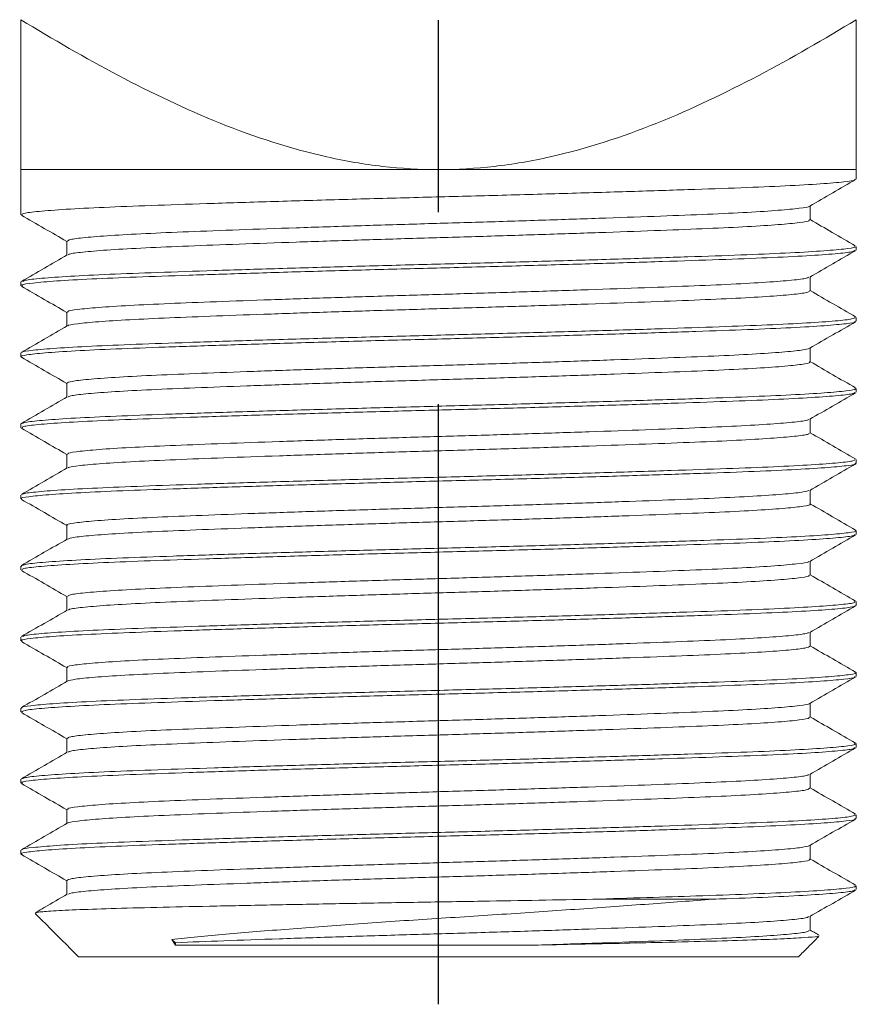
# Model space of a CAD drawing. Extents: x 897.4 to 908.4, y -8.5 to -0.5.
# Tile 1 of 10: x 899.413 to 899.849, y -4.941 to -4.428. Entities that reach past the tile are written whole.
import ezdxf

# ---------------------------------------------------------------- set-up
doc = ezdxf.new("R2010")
doc.units = 0
doc.header["$LTSCALE"] = 0.25
doc.header["$MEASUREMENT"] = 0
doc.linetypes.add('CENTER', pattern=[2, 1.25, -0.25, 0.25, -0.25])
doc.layers.get('0').update_dxf_attribs({"linetype": 'CONTINUOUS'})
doc.layers.add('CENTER', color=40, linetype='CENTER')

msp = doc.modelspace()

# ---------------------------------------------------------------- linework, layer by layer
at = {"color": 7, "linetype": 'Continuous', "lineweight": 15}
for p, q in [((899.6313, -4.50652), (899.4138, -4.50652)), ((899.8488, -4.50652), (899.6313, -4.50652)), ((899.71172, -4.88652), (899.77394, -4.88652)), ((899.49231, -4.90747), (899.49438, -4.91039)), ((899.49231, -4.90747), (899.49438, -4.90916)), ((899.49438, -4.90916), (899.49438, -4.91039)), ((899.6313, -4.91652), (899.4438, -4.91652)), ((899.8188, -4.91652), (899.6313, -4.91652))]:
    msp.add_line(p, q, dxfattribs=at)
for points, knots in [([(899.4138, -4.42846), (899.4304, -4.43863), (899.44727, -4.4484), (899.48189, -4.46665), (899.49952, -4.47507), (899.53558, -4.48955), (899.55404, -4.49563), (899.58272, -4.50205), (899.59248, -4.50373), (899.61189, -4.50596), (899.62159, -4.50652), (899.6313, -4.50652)], [0, 0, 0, 0, 0.25, 0.25, 0.5, 0.5, 0.75, 0.75, 0.875, 0.875, 1, 1, 1, 1]), ([(899.4138, -4.50652), (899.4138, -4.50652), (899.4138, -4.50596), (899.4138, -4.50372), (899.4138, -4.50204), (899.4138, -4.49562), (899.4138, -4.48954), (899.4138, -4.47505), (899.4138, -4.46662), (899.4138, -4.44837), (899.4138, -4.43861), (899.4138, -4.42846)], [0, 0, 0, 0, 0.125, 0.125, 0.25, 0.25, 0.5, 0.5, 0.75, 0.75, 1, 1, 1, 1]), ([(899.6313, -4.50652), (899.64101, -4.50652), (899.65072, -4.50596), (899.67014, -4.50372), (899.67991, -4.50204), (899.70858, -4.49562), (899.72704, -4.48954), (899.76312, -4.47505), (899.78077, -4.46662), (899.81539, -4.44837), (899.83223, -4.43861), (899.8488, -4.42846)], [0, 0, 0, 0, 0.125, 0.125, 0.25, 0.25, 0.5, 0.5, 0.75, 0.75, 1, 1, 1, 1]), ([(899.8488, -4.50652), (899.8488, -4.50652), (899.8488, -4.50596), (899.8488, -4.50372), (899.8488, -4.50204), (899.8488, -4.49562), (899.8488, -4.48954), (899.8488, -4.47505), (899.8488, -4.46662), (899.8488, -4.44837), (899.8488, -4.43861), (899.8488, -4.42846)], [0, 0, 0, 0, 0.125, 0.125, 0.25, 0.25, 0.5, 0.5, 0.75, 0.75, 1, 1, 1, 1]), ([(899.41417, -4.53), (899.41447, -4.52973), (899.4151, -4.52913), (899.42381, -4.52814), (899.43856, -4.52709), (899.4591, -4.52606), (899.48447, -4.52511), (899.51418, -4.52411), (899.54764, -4.52306), (899.58361, -4.52202), (899.62065, -4.52102), (899.6579, -4.52007), (899.6946, -4.51904), (899.72969, -4.51799), (899.76163, -4.51696), (899.78956, -4.516), (899.8129, -4.51501), (899.83119, -4.51396), (899.84314, -4.51292), (899.84882, -4.5121), (899.84822, -4.51164), (899.84804, -4.5115)], [0, 0, 0, 0, 0.046271, 0.101278, 0.156642, 0.211532, 0.265306, 0.319748, 0.375009, 0.43027, 0.484711, 0.538486, 0.593376, 0.648739, 0.703747, 0.757637, 0.811898, 0.867091, 0.922404, 0.97701, 1, 1, 1, 1]), ([(899.82468, -4.52557), (899.82867, -4.52326), (899.83663, -4.51866), (899.8446, -4.51406), (899.84858, -4.51175)], [0, 0, 0, 0, 0.499974, 1, 1, 1, 1]), ([(899.438, -4.54378), (899.43826, -4.54351), (899.43882, -4.54291), (899.44658, -4.54192), (899.45971, -4.54087), (899.47799, -4.53984), (899.50058, -4.53889), (899.52703, -4.53789), (899.55682, -4.53685), (899.58884, -4.5358), (899.62182, -4.5348), (899.65498, -4.53385), (899.68766, -4.53282), (899.71889, -4.53177), (899.74733, -4.53074), (899.77219, -4.52978), (899.79296, -4.52879), (899.80929, -4.52774), (899.81976, -4.5267), (899.82466, -4.52597), (899.8244, -4.52561), (899.82437, -4.52557)], [0, 0, 0, 0, 0.047104, 0.103001, 0.159259, 0.215036, 0.269679, 0.325, 0.381155, 0.437309, 0.49263, 0.547273, 0.603051, 0.659309, 0.715205, 0.769967, 0.825104, 0.88119, 0.937396, 0.992885, 1, 1, 1, 1]), ([(899.82493, -4.53272), (899.82493, -4.53148), (899.82493, -4.52905), (899.82493, -4.52662), (899.82493, -4.52542)], [0, 0, 0, 0, 0.509738, 1, 1, 1, 1]), ([(899.41401, -4.53025), (899.41799, -4.53255), (899.42588, -4.53711), (899.43376, -4.54167), (899.43766, -4.54392)], [0, 0, 0, 0, 0.5051566, 1, 1, 1, 1]), ([(899.43862, -4.55092), (899.43883, -4.55074), (899.43943, -4.55024), (899.44665, -4.54936), (899.45969, -4.54831), (899.478, -4.54728), (899.50058, -4.54633), (899.52703, -4.54533), (899.55682, -4.54428), (899.58884, -4.54324), (899.62182, -4.54224), (899.65498, -4.54129), (899.68766, -4.54026), (899.71889, -4.53921), (899.74733, -4.53818), (899.77219, -4.53721), (899.79297, -4.53623), (899.80925, -4.53518), (899.81989, -4.53414), (899.82495, -4.53332), (899.82441, -4.53286), (899.82425, -4.53272)], [0, 0, 0, 0, 0.029867, 0.08582, 0.142136, 0.19797, 0.252668, 0.308046, 0.364257, 0.420469, 0.475846, 0.530545, 0.586379, 0.642695, 0.698648, 0.753465, 0.808659, 0.864802, 0.921065, 0.976611, 1, 1, 1, 1]), ([(899.84841, -4.54617), (899.84442, -4.54386), (899.83659, -4.53934), (899.82877, -4.53481), (899.82493, -4.5326)], [0, 0, 0, 0, 0.509463, 1, 1, 1, 1]), ([(899.4148, -4.56473), (899.41505, -4.56454), (899.41572, -4.56403), (899.42388, -4.56314), (899.43854, -4.56209), (899.4591, -4.56106), (899.48447, -4.56011), (899.51418, -4.55911), (899.54764, -4.55807), (899.58361, -4.55702), (899.62065, -4.55602), (899.6579, -4.55507), (899.6946, -4.55404), (899.72969, -4.55299), (899.76163, -4.55196), (899.78956, -4.551), (899.8129, -4.55001), (899.83119, -4.54896), (899.84314, -4.54792), (899.84882, -4.5471), (899.84822, -4.54664), (899.84804, -4.5465)], [0, 0, 0, 0, 0.031538, 0.087396, 0.143614, 0.199352, 0.253957, 0.30924, 0.365354, 0.421469, 0.476752, 0.531357, 0.587095, 0.643313, 0.69917, 0.753894, 0.808992, 0.865038, 0.921205, 0.976655, 1, 1, 1, 1]), ([(899.43766, -4.54378), (899.43766, -4.54502), (899.43766, -4.54746), (899.43766, -4.54989), (899.43766, -4.55108)], [0, 0, 0, 0, 0.509799, 1, 1, 1, 1]), ([(899.43794, -4.55092), (899.43396, -4.55322), (899.42599, -4.55783), (899.41803, -4.56243), (899.41404, -4.56473)], [0, 0, 0, 0, 0.499975, 1, 1, 1, 1]), ([(899.41455, -4.567), (899.41438, -4.56687), (899.41378, -4.56641), (899.41945, -4.56559), (899.43141, -4.56454), (899.44969, -4.5635), (899.47304, -4.56251), (899.50096, -4.56155), (899.53291, -4.56051), (899.56799, -4.55947), (899.60469, -4.55844), (899.64195, -4.55749), (899.67898, -4.55648), (899.71495, -4.55544), (899.74841, -4.5544), (899.77812, -4.55339), (899.8035, -4.55244), (899.82403, -4.55141), (899.83879, -4.55037), (899.84749, -4.54938), (899.84813, -4.54878), (899.84842, -4.5485)], [0, 0, 0, 0, 0.02299, 0.077596, 0.132909, 0.188102, 0.242363, 0.296253, 0.351261, 0.406624, 0.461514, 0.515289, 0.56973, 0.624991, 0.680252, 0.734694, 0.788468, 0.843358, 0.898722, 0.953729, 1, 1, 1, 1]), ([(899.82468, -4.56257), (899.82867, -4.56026), (899.83663, -4.55566), (899.8446, -4.55106), (899.84858, -4.54875)], [0, 0, 0, 0, 0.499973, 1, 1, 1, 1]), ([(899.43834, -4.58079), (899.43818, -4.58065), (899.43764, -4.58019), (899.4427, -4.57937), (899.45334, -4.57832), (899.46962, -4.57728), (899.4904, -4.57629), (899.51527, -4.57533), (899.5437, -4.57429), (899.57494, -4.57325), (899.60761, -4.57222), (899.64078, -4.57127), (899.67375, -4.57026), (899.70577, -4.56922), (899.73556, -4.56818), (899.76201, -4.56717), (899.7846, -4.56622), (899.8029, -4.56519), (899.81594, -4.56415), (899.82319, -4.56326), (899.82379, -4.56275), (899.824, -4.56257)], [0, 0, 0, 0, 0.0236007, 0.0790833, 0.1352829, 0.1913618, 0.2464928, 0.3012476, 0.3571377, 0.4133893, 0.4691599, 0.5237965, 0.5791112, 0.635259, 0.6914068, 0.7467214, 0.801358, 0.8571287, 0.9133801, 0.9692703, 1, 1, 1, 1]), ([(899.82493, -4.56973), (899.82493, -4.56849), (899.82493, -4.56605), (899.82493, -4.56362), (899.82493, -4.56242)], [0, 0, 0, 0, 0.509522, 1, 1, 1, 1]), ([(899.41402, -4.56726), (899.418, -4.56956), (899.42588, -4.57411), (899.43377, -4.57867), (899.43766, -4.58092)], [0, 0, 0, 0, 0.5052998, 1, 1, 1, 1]), ([(899.43822, -4.58794), (899.43819, -4.5879), (899.43793, -4.58753), (899.44284, -4.58681), (899.45331, -4.58576), (899.46963, -4.58472), (899.4904, -4.58373), (899.51527, -4.58277), (899.5437, -4.58173), (899.57494, -4.58069), (899.60761, -4.57966), (899.64078, -4.57871), (899.67375, -4.5777), (899.70577, -4.57666), (899.73556, -4.57562), (899.76201, -4.57461), (899.7846, -4.57366), (899.80288, -4.57263), (899.81602, -4.57159), (899.82376, -4.5706), (899.82433, -4.57), (899.82459, -4.56973)], [0, 0, 0, 0, 0.007092, 0.062596, 0.118817, 0.174917, 0.230069, 0.284845, 0.340756, 0.397029, 0.452821, 0.507478, 0.562814, 0.618983, 0.675152, 0.730488, 0.785145, 0.840937, 0.89721, 0.953122, 1, 1, 1, 1]), ([(899.84856, -4.58324), (899.84458, -4.58094), (899.8367, -4.57638), (899.82882, -4.57183), (899.82493, -4.56958)], [0, 0, 0, 0, 0.505667, 1, 1, 1, 1]), ([(899.41444, -4.60175), (899.41439, -4.6017), (899.41407, -4.60132), (899.41959, -4.60059), (899.43137, -4.59954), (899.4497, -4.5985), (899.47303, -4.59751), (899.50097, -4.59655), (899.53291, -4.59551), (899.56799, -4.59447), (899.60469, -4.59344), (899.64195, -4.59249), (899.67898, -4.59148), (899.71495, -4.59044), (899.74841, -4.5894), (899.77812, -4.58839), (899.8035, -4.58744), (899.82403, -4.58641), (899.83879, -4.58537), (899.84749, -4.58438), (899.84813, -4.58378), (899.84842, -4.5835)], [0, 0, 0, 0, 0.008869, 0.064265, 0.120377, 0.176368, 0.231413, 0.286082, 0.341885, 0.398048, 0.453732, 0.508283, 0.563512, 0.619571, 0.675631, 0.73086, 0.785411, 0.841094, 0.897258, 0.95306, 1, 1, 1, 1]), ([(899.43766, -4.58079), (899.43766, -4.58203), (899.43766, -4.58446), (899.43766, -4.58689), (899.43766, -4.58808)], [0, 0, 0, 0, 0.510025, 1, 1, 1, 1]), ([(899.41462, -4.60426), (899.4143, -4.60417), (899.41274, -4.60376), (899.41623, -4.60303), (899.42537, -4.60199), (899.44122, -4.60094), (899.46243, -4.59992), (899.48847, -4.59897), (899.51875, -4.59796), (899.55267, -4.59692), (899.58886, -4.59587), (899.62597, -4.59488), (899.6632, -4.59392), (899.69975, -4.59289), (899.73448, -4.59184), (899.76588, -4.59081), (899.79319, -4.58986), (899.81583, -4.58886), (899.83333, -4.58781), (899.84431, -4.58677), (899.84919, -4.58601), (899.84835, -4.58559), (899.84817, -4.5855)], [0, 0, 0, 0, 0.014068, 0.067373, 0.121707, 0.176276, 0.230263, 0.283225, 0.337064, 0.391599, 0.446017, 0.499515, 0.552649, 0.606884, 0.661469, 0.715588, 0.768607, 0.822283, 0.876768, 0.931253, 0.984929, 1, 1, 1, 1]), ([(899.43791, -4.58794), (899.43393, -4.59024), (899.42596, -4.59484), (899.418, -4.59945), (899.41401, -4.60175)], [0, 0, 0, 0, 0.499976, 1, 1, 1, 1]), ([(899.82468, -4.59957), (899.82866, -4.59727), (899.83663, -4.59266), (899.84459, -4.58806), (899.84857, -4.58576)], [0, 0, 0, 0, 0.499975, 1, 1, 1, 1]), ([(899.43766, -4.61778), (899.4382, -4.61746), (899.43929, -4.61681), (899.44811, -4.61577), (899.46204, -4.61472), (899.48097, -4.6137), (899.50414, -4.61275), (899.5311, -4.61174), (899.56129, -4.6107), (899.59351, -4.60965), (899.62656, -4.60867), (899.6597, -4.6077), (899.69224, -4.60667), (899.72315, -4.60562), (899.75111, -4.60459), (899.77541, -4.60364), (899.79562, -4.60264), (899.81102, -4.6016), (899.82142, -4.60055), (899.82358, -4.59989), (899.82464, -4.59957)], [0, 0, 0, 0, 0.054949, 0.110958, 0.16721, 0.222861, 0.277455, 0.332954, 0.389171, 0.445267, 0.500414, 0.555186, 0.611093, 0.667361, 0.723149, 0.777802, 0.833133, 0.889298, 0.945463, 1, 1, 1, 1]), ([(899.82493, -4.60673), (899.82493, -4.60549), (899.82493, -4.60305), (899.82493, -4.60062), (899.82493, -4.59942)], [0, 0, 0, 0, 0.509507, 1, 1, 1, 1]), ([(899.41401, -4.60425), (899.418, -4.60656), (899.42588, -4.61111), (899.43376, -4.61567), (899.43766, -4.61792)], [0, 0, 0, 0, 0.505183, 1, 1, 1, 1]), ([(899.43849, -4.62493), (899.43891, -4.62471), (899.43995, -4.62415), (899.44817, -4.62321), (899.46202, -4.62216), (899.48097, -4.62114), (899.50414, -4.62019), (899.5311, -4.61918), (899.56129, -4.61814), (899.59351, -4.61709), (899.62656, -4.6161), (899.6597, -4.61514), (899.69224, -4.61411), (899.72315, -4.61306), (899.75111, -4.61203), (899.77542, -4.61108), (899.79558, -4.61008), (899.81116, -4.60903), (899.82093, -4.60799), (899.82527, -4.60723), (899.82453, -4.60681), (899.82437, -4.60672)], [0, 0, 0, 0, 0.038726, 0.094741, 0.150997, 0.206654, 0.261253, 0.316757, 0.372979, 0.42908, 0.484232, 0.539009, 0.594921, 0.651194, 0.706987, 0.761645, 0.816981, 0.873151, 0.929321, 0.984657, 1, 1, 1, 1]), ([(899.84858, -4.62025), (899.84459, -4.61795), (899.83671, -4.61339), (899.82883, -4.60883), (899.82493, -4.60658)], [0, 0, 0, 0, 0.505317, 1, 1, 1, 1]), ([(899.43766, -4.61778), (899.43766, -4.61902), (899.43766, -4.62146), (899.43766, -4.62389), (899.43766, -4.62508)], [0, 0, 0, 0, 0.509732, 1, 1, 1, 1]), ([(899.4138, -4.639), (899.4144, -4.63868), (899.41563, -4.63803), (899.42553, -4.63699), (899.44118, -4.63594), (899.46244, -4.63492), (899.48847, -4.63397), (899.51875, -4.63296), (899.55267, -4.63192), (899.58886, -4.63087), (899.62597, -4.62988), (899.6632, -4.62892), (899.69975, -4.62789), (899.73448, -4.62684), (899.76588, -4.62581), (899.79319, -4.62486), (899.81583, -4.62386), (899.83333, -4.62281), (899.84431, -4.62177), (899.84919, -4.62101), (899.84835, -4.62059), (899.84817, -4.6205)], [0, 0, 0, 0, 0.054066, 0.109176, 0.164523, 0.21928, 0.272997, 0.327605, 0.382918, 0.438113, 0.492374, 0.546266, 0.601275, 0.656639, 0.71153, 0.765305, 0.819748, 0.87501, 0.930272, 0.984714, 1, 1, 1, 1]), ([(899.43791, -4.62494), (899.43393, -4.62724), (899.42596, -4.63185), (899.418, -4.63645), (899.41401, -4.63875)], [0, 0, 0, 0, 0.499973, 1, 1, 1, 1]), ([(899.41455, -4.641), (899.41446, -4.64082), (899.41418, -4.64032), (899.42077, -4.63944), (899.43368, -4.63839), (899.45272, -4.63735), (899.47676, -4.63638), (899.50529, -4.6354), (899.53776, -4.63436), (899.57317, -4.63332), (899.61, -4.6323), (899.64727, -4.63135), (899.68421, -4.63034), (899.71992, -4.62929), (899.7529, -4.62825), (899.78203, -4.62726), (899.80674, -4.6263), (899.82653, -4.62526), (899.84038, -4.62422), (899.84797, -4.62328), (899.84811, -4.62273), (899.84817, -4.6225)], [0, 0, 0, 0, 0.030726, 0.085482, 0.140828, 0.195936, 0.250001, 0.304065, 0.359173, 0.414519, 0.469275, 0.522991, 0.577597, 0.632908, 0.688101, 0.742362, 0.796252, 0.851259, 0.906622, 0.961511, 1, 1, 1, 1]), ([(899.82467, -4.63658), (899.82865, -4.63427), (899.83662, -4.62967), (899.84458, -4.62507), (899.84856, -4.62276)], [0, 0, 0, 0, 0.499975, 1, 1, 1, 1]), ([(899.43834, -4.65478), (899.43825, -4.6546), (899.43801, -4.65409), (899.44387, -4.65322), (899.45536, -4.65217), (899.47232, -4.65113), (899.49372, -4.65016), (899.51912, -4.64918), (899.54802, -4.64814), (899.57955, -4.6471), (899.61234, -4.64608), (899.64552, -4.64513), (899.67841, -4.64412), (899.71019, -4.64307), (899.73956, -4.64203), (899.76549, -4.64104), (899.78748, -4.64008), (899.80513, -4.63904), (899.81734, -4.638), (899.8237, -4.63717), (899.82393, -4.63671), (899.824, -4.63658)], [0, 0, 0, 0, 0.0310258, 0.0867145, 0.1430031, 0.1990503, 0.2540356, 0.3090208, 0.3650679, 0.4213567, 0.4770453, 0.5316756, 0.587212, 0.6434661, 0.6995993, 0.7547837, 0.8095916, 0.8655358, 0.921842, 0.9776667, 1, 1, 1, 1]), ([(899.82493, -4.64372), (899.82493, -4.64248), (899.82493, -4.64005), (899.82493, -4.63762), (899.82493, -4.63642)], [0, 0, 0, 0, 0.509963, 1, 1, 1, 1]), ([(899.41404, -4.64127), (899.41802, -4.64357), (899.4259, -4.64812), (899.43377, -4.65267), (899.43766, -4.65492)], [0, 0, 0, 0, 0.5057851, 1, 1, 1, 1]), ([(899.43846, -4.66192), (899.43845, -4.66184), (899.43841, -4.66143), (899.44398, -4.66066), (899.45533, -4.65961), (899.47233, -4.65857), (899.49371, -4.6576), (899.51912, -4.65662), (899.54802, -4.65558), (899.57955, -4.65454), (899.61234, -4.65352), (899.64552, -4.65257), (899.67841, -4.65156), (899.71019, -4.65051), (899.73956, -4.64947), (899.76549, -4.64848), (899.78749, -4.64752), (899.80511, -4.64648), (899.81743, -4.64544), (899.8242, -4.6445), (899.82432, -4.64395), (899.82437, -4.64372)], [0, 0, 0, 0, 0.014207, 0.069884, 0.126161, 0.182196, 0.23717, 0.292143, 0.348179, 0.404456, 0.460133, 0.514751, 0.570276, 0.626519, 0.68264, 0.737813, 0.792609, 0.848542, 0.904836, 0.960649, 1, 1, 1, 1]), ([(899.84858, -4.65725), (899.8446, -4.65495), (899.83671, -4.65039), (899.82883, -4.64584), (899.82493, -4.64358)], [0, 0, 0, 0, 0.5052081, 1, 1, 1, 1]), ([(899.43766, -4.65478), (899.43766, -4.65602), (899.43766, -4.65845), (899.43766, -4.66089), (899.43766, -4.66208)], [0, 0, 0, 0, 0.509435, 1, 1, 1, 1]), ([(899.41417, -4.678), (899.41405, -4.67796), (899.41307, -4.67759), (899.41727, -4.67688), (899.42723, -4.67584), (899.44394, -4.67479), (899.46587, -4.67378), (899.49255, -4.67283), (899.5234, -4.67181), (899.55773, -4.67077), (899.59412, -4.66973), (899.6313, -4.66875), (899.66848, -4.66778), (899.70486, -4.66674), (899.7392, -4.66569), (899.77004, -4.66467), (899.79673, -4.66372), (899.81865, -4.66271), (899.83536, -4.66167), (899.84533, -4.66062), (899.84953, -4.65992), (899.84854, -4.65955), (899.84842, -4.6595)], [0, 0, 0, 0, 0.00762, 0.061882, 0.117077, 0.172391, 0.227, 0.280717, 0.335475, 0.390823, 0.445933, 0.5, 0.554067, 0.609177, 0.664525, 0.719283, 0.773, 0.827609, 0.882923, 0.938118, 0.99238, 1, 1, 1, 1]), ([(899.41468, -4.67573), (899.41466, -4.67564), (899.41459, -4.67522), (899.42088, -4.67444), (899.43365, -4.67339), (899.45273, -4.67235), (899.47675, -4.67138), (899.50529, -4.6704), (899.53776, -4.66936), (899.57317, -4.66832), (899.61, -4.6673), (899.64727, -4.66635), (899.68421, -4.66534), (899.71992, -4.66429), (899.7529, -4.66325), (899.78203, -4.66226), (899.80674, -4.6613), (899.82653, -4.66026), (899.84038, -4.65922), (899.84797, -4.65828), (899.84811, -4.65773), (899.84817, -4.6575)], [0, 0, 0, 0, 0.015939, 0.071531, 0.127721, 0.18367, 0.238559, 0.293448, 0.349397, 0.405587, 0.461178, 0.515714, 0.571153, 0.627308, 0.683343, 0.738431, 0.793143, 0.84899, 0.905197, 0.960924, 1, 1, 1, 1]), ([(899.82465, -4.67358), (899.82864, -4.67128), (899.8366, -4.66668), (899.84457, -4.66207), (899.84855, -4.65977)], [0, 0, 0, 0, 0.4999754, 1, 1, 1, 1]), ([(899.43793, -4.66193), (899.43395, -4.66423), (899.42599, -4.66883), (899.41802, -4.67344), (899.41404, -4.67574)], [0, 0, 0, 0, 0.499976, 1, 1, 1, 1]), ([(899.438, -4.69178), (899.43789, -4.69174), (899.43702, -4.69137), (899.44076, -4.69066), (899.44962, -4.68962), (899.4645, -4.68857), (899.48402, -4.68756), (899.50778, -4.68661), (899.53524, -4.68559), (899.56581, -4.68455), (899.5982, -4.68351), (899.6313, -4.68253), (899.6644, -4.68156), (899.69679, -4.68052), (899.72735, -4.67947), (899.75482, -4.67845), (899.77856, -4.6775), (899.79814, -4.67649), (899.81278, -4.67545), (899.82201, -4.67446), (899.82356, -4.67386), (899.82426, -4.67359)], [0, 0, 0, 0, 0.007689, 0.062887, 0.119034, 0.175302, 0.230852, 0.285496, 0.341198, 0.397501, 0.453562, 0.50856, 0.563559, 0.61962, 0.675923, 0.731625, 0.786269, 0.841819, 0.898086, 0.954233, 1, 1, 1, 1]), ([(899.82493, -4.68072), (899.82493, -4.67948), (899.82493, -4.67705), (899.82493, -4.67462), (899.82493, -4.67342)], [0, 0, 0, 0, 0.509922, 1, 1, 1, 1]), ([(899.41403, -4.67827), (899.41802, -4.68057), (899.42589, -4.68512), (899.43377, -4.68967), (899.43766, -4.69192)], [0, 0, 0, 0, 0.505616, 1, 1, 1, 1]), ([(899.43829, -4.69893), (899.43899, -4.69866), (899.44055, -4.69805), (899.44982, -4.69706), (899.46445, -4.69601), (899.48403, -4.695), (899.50777, -4.69405), (899.53524, -4.69303), (899.56581, -4.69199), (899.5982, -4.69095), (899.6313, -4.68997), (899.6644, -4.689), (899.69679, -4.68796), (899.72736, -4.68691), (899.75482, -4.68589), (899.77857, -4.68494), (899.79809, -4.68393), (899.81297, -4.68289), (899.82184, -4.68184), (899.82558, -4.68113), (899.8247, -4.68076), (899.82459, -4.68072)], [0, 0, 0, 0, 0.046448, 0.102541, 0.158754, 0.214251, 0.268842, 0.324491, 0.380739, 0.436746, 0.491691, 0.546637, 0.602644, 0.658892, 0.714541, 0.769132, 0.824628, 0.880842, 0.936935, 0.99208, 1, 1, 1, 1]), ([(899.84855, -4.69424), (899.84457, -4.69193), (899.8367, -4.68738), (899.82882, -4.68283), (899.82493, -4.68058)], [0, 0, 0, 0, 0.505779, 1, 1, 1, 1]), ([(899.43766, -4.69178), (899.43766, -4.69302), (899.43766, -4.69545), (899.43766, -4.69789), (899.43766, -4.69908)], [0, 0, 0, 0, 0.509656, 1, 1, 1, 1]), ([(899.41436, -4.71275), (899.41518, -4.71246), (899.41695, -4.71184), (899.42744, -4.71084), (899.44389, -4.70979), (899.46588, -4.70878), (899.49255, -4.70783), (899.5234, -4.70681), (899.55773, -4.70577), (899.59412, -4.70473), (899.6313, -4.70375), (899.66848, -4.70278), (899.70486, -4.70174), (899.7392, -4.70069), (899.77004, -4.69967), (899.79673, -4.69872), (899.81865, -4.69771), (899.83536, -4.69667), (899.84533, -4.69562), (899.84953, -4.69492), (899.84854, -4.69455), (899.84842, -4.6945)], [0, 0, 0, 0, 0.048219, 0.104218, 0.160338, 0.215741, 0.270241, 0.325797, 0.381951, 0.437864, 0.492718, 0.547572, 0.603485, 0.659639, 0.715194, 0.769694, 0.825098, 0.881217, 0.937216, 0.992269, 1, 1, 1, 1]), ([(899.41443, -4.715), (899.41448, -4.71477), (899.41462, -4.71422), (899.42222, -4.71329), (899.43606, -4.71224), (899.45586, -4.71121), (899.48057, -4.71025), (899.50969, -4.70926), (899.54267, -4.70821), (899.57838, -4.70717), (899.61532, -4.70616), (899.65259, -4.70521), (899.68942, -4.70419), (899.72483, -4.70314), (899.7573, -4.7021), (899.78584, -4.70113), (899.80987, -4.70015), (899.82892, -4.69911), (899.84183, -4.69807), (899.84841, -4.69719), (899.84814, -4.69668), (899.84804, -4.6965)], [0, 0, 0, 0, 0.038489, 0.093378, 0.148741, 0.203748, 0.257638, 0.311899, 0.367092, 0.422403, 0.477009, 0.530725, 0.585481, 0.640827, 0.695935, 0.749999, 0.804064, 0.859172, 0.914518, 0.969274, 1, 1, 1, 1]), ([(899.82468, -4.71057), (899.82866, -4.70827), (899.83663, -4.70366), (899.84459, -4.69906), (899.84858, -4.69676)], [0, 0, 0, 0, 0.499975, 1, 1, 1, 1]), ([(899.43792, -4.69893), (899.43393, -4.70124), (899.42597, -4.70584), (899.418, -4.71045), (899.41402, -4.71275)], [0, 0, 0, 0, 0.499971, 1, 1, 1, 1]), ([(899.43823, -4.72878), (899.43828, -4.72855), (899.4384, -4.728), (899.44516, -4.72707), (899.45749, -4.72602), (899.47511, -4.72499), (899.49711, -4.72403), (899.52304, -4.72304), (899.5524, -4.72199), (899.58419, -4.72095), (899.61707, -4.71994), (899.65026, -4.71899), (899.68304, -4.71797), (899.71457, -4.71692), (899.74348, -4.71588), (899.76888, -4.71491), (899.79027, -4.71393), (899.80726, -4.71289), (899.81862, -4.71185), (899.8242, -4.71107), (899.82415, -4.71066), (899.82414, -4.71057)], [0, 0, 0, 0, 0.039154, 0.094941, 0.151208, 0.207114, 0.261884, 0.317031, 0.373125, 0.429341, 0.484839, 0.539432, 0.595083, 0.651333, 0.707341, 0.762289, 0.817237, 0.873245, 0.929495, 0.985146, 1, 1, 1, 1]), ([(899.82493, -4.71772), (899.82493, -4.71648), (899.82493, -4.71405), (899.82493, -4.71162), (899.82493, -4.71042)], [0, 0, 0, 0, 0.509717, 1, 1, 1, 1]), ([(899.41401, -4.71525), (899.41799, -4.71755), (899.42588, -4.72211), (899.43376, -4.72667), (899.43766, -4.72892)], [0, 0, 0, 0, 0.505153, 1, 1, 1, 1]), ([(899.84857, -4.73125), (899.84459, -4.72895), (899.83671, -4.72439), (899.82883, -4.71983), (899.82493, -4.71758)], [0, 0, 0, 0, 0.505326, 1, 1, 1, 1]), ([(899.43858, -4.73593), (899.43865, -4.7358), (899.43888, -4.73534), (899.44525, -4.73451), (899.45746, -4.73346), (899.47511, -4.73243), (899.49711, -4.73146), (899.52304, -4.73048), (899.5524, -4.72943), (899.58419, -4.72839), (899.61707, -4.72738), (899.65026, -4.72643), (899.68304, -4.72541), (899.71457, -4.72436), (899.74348, -4.72332), (899.76888, -4.72235), (899.79028, -4.72137), (899.80723, -4.72033), (899.81873, -4.71929), (899.82459, -4.71841), (899.82434, -4.7179), (899.82425, -4.71772)], [0, 0, 0, 0, 0.022775, 0.078561, 0.134828, 0.190733, 0.245503, 0.300649, 0.356743, 0.412958, 0.468456, 0.523048, 0.578698, 0.634948, 0.690956, 0.745903, 0.80085, 0.856858, 0.913108, 0.968758, 1, 1, 1, 1]), ([(899.41478, -4.74974), (899.41486, -4.7496), (899.41511, -4.74913), (899.4223, -4.74829), (899.43604, -4.74724), (899.45586, -4.74621), (899.48057, -4.74525), (899.50969, -4.74426), (899.54267, -4.74321), (899.57838, -4.74217), (899.61532, -4.74116), (899.65259, -4.74021), (899.68942, -4.73919), (899.72483, -4.73814), (899.7573, -4.7371), (899.78584, -4.73613), (899.80987, -4.73515), (899.82892, -4.73411), (899.84183, -4.73307), (899.84841, -4.73219), (899.84814, -4.73168), (899.84804, -4.7315)], [0, 0, 0, 0, 0.024538, 0.080224, 0.13639, 0.192196, 0.246868, 0.301915, 0.357909, 0.414023, 0.469421, 0.523916, 0.579467, 0.635615, 0.691523, 0.746372, 0.801221, 0.857129, 0.913278, 0.968828, 1, 1, 1, 1]), ([(899.43766, -4.72878), (899.43766, -4.73002), (899.43766, -4.73246), (899.43766, -4.73489), (899.43766, -4.73608)], [0, 0, 0, 0, 0.509758, 1, 1, 1, 1]), ([(899.41443, -4.752), (899.41424, -4.75191), (899.41341, -4.7515), (899.41829, -4.75073), (899.42926, -4.74969), (899.44676, -4.74865), (899.46941, -4.74764), (899.49672, -4.74669), (899.52812, -4.74566), (899.56284, -4.74462), (899.59939, -4.74358), (899.63662, -4.74262), (899.67374, -4.74163), (899.70993, -4.74059), (899.74384, -4.73954), (899.77413, -4.73853), (899.80016, -4.73758), (899.82142, -4.73656), (899.83706, -4.73552), (899.84697, -4.73448), (899.84819, -4.73382), (899.8488, -4.7335)], [0, 0, 0, 0, 0.015286, 0.069728, 0.12499, 0.180252, 0.234695, 0.28847, 0.343361, 0.398725, 0.453734, 0.507626, 0.561887, 0.617082, 0.672395, 0.727003, 0.78072, 0.835477, 0.890824, 0.945934, 1, 1, 1, 1]), ([(899.43791, -4.73594), (899.43393, -4.73824), (899.42596, -4.74284), (899.418, -4.74745), (899.41401, -4.74975)], [0, 0, 0, 0, 0.499972, 1, 1, 1, 1]), ([(899.82468, -4.74757), (899.82867, -4.74526), (899.83663, -4.74066), (899.8446, -4.73605), (899.84858, -4.73375)], [0, 0, 0, 0, 0.499973, 1, 1, 1, 1]), ([(899.43823, -4.76579), (899.43807, -4.7657), (899.43731, -4.76528), (899.44166, -4.76451), (899.45143, -4.76347), (899.46701, -4.76243), (899.48717, -4.76142), (899.51149, -4.76047), (899.53944, -4.75944), (899.57036, -4.7584), (899.60289, -4.75736), (899.63604, -4.7564), (899.66908, -4.75541), (899.7013, -4.75437), (899.73149, -4.75332), (899.75845, -4.75231), (899.78162, -4.75136), (899.80057, -4.75034), (899.81442, -4.7493), (899.82264, -4.74836), (899.82368, -4.7478), (899.82411, -4.74757)], [0, 0, 0, 0, 0.01575, 0.071062, 0.127206, 0.183351, 0.238663, 0.293296, 0.349064, 0.405312, 0.461199, 0.515951, 0.571079, 0.627155, 0.683352, 0.738831, 0.793406, 0.849038, 0.905269, 0.961259, 1, 1, 1, 1]), ([(899.82493, -4.75472), (899.82493, -4.75348), (899.82493, -4.75105), (899.82493, -4.74862), (899.82493, -4.74742)], [0, 0, 0, 0, 0.509594, 1, 1, 1, 1]), ([(899.41402, -4.75225), (899.418, -4.75456), (899.42588, -4.75911), (899.43376, -4.76367), (899.43766, -4.76592)], [0, 0, 0, 0, 0.505264, 1, 1, 1, 1]), ([(899.43797, -4.77293), (899.43903, -4.77261), (899.44119, -4.77195), (899.45158, -4.77091), (899.46697, -4.76987), (899.48718, -4.76886), (899.51148, -4.76791), (899.53944, -4.76688), (899.57036, -4.76584), (899.60289, -4.7648), (899.63604, -4.76384), (899.66908, -4.76285), (899.7013, -4.76181), (899.73149, -4.76076), (899.75845, -4.75975), (899.78163, -4.7588), (899.80055, -4.75778), (899.81448, -4.75674), (899.8233, -4.7557), (899.82439, -4.75505), (899.82492, -4.75472)], [0, 0, 0, 0, 0.054321, 0.110504, 0.166687, 0.222036, 0.276708, 0.332513, 0.3888, 0.444726, 0.499515, 0.554681, 0.610795, 0.66703, 0.722548, 0.77716, 0.83283, 0.889099, 0.945127, 1, 1, 1, 1]), ([(899.84858, -4.76825), (899.8446, -4.76595), (899.83671, -4.76139), (899.82883, -4.75684), (899.82493, -4.75458)], [0, 0, 0, 0, 0.505172, 1, 1, 1, 1]), ([(899.41443, -4.787), (899.41424, -4.78691), (899.41341, -4.7865), (899.41829, -4.78573), (899.42926, -4.78469), (899.44676, -4.78365), (899.46941, -4.78264), (899.49672, -4.78169), (899.52812, -4.78066), (899.56284, -4.77962), (899.59939, -4.77858), (899.63662, -4.77762), (899.67374, -4.77663), (899.70993, -4.77559), (899.74384, -4.77454), (899.77412, -4.77353), (899.80017, -4.77258), (899.82137, -4.77156), (899.83723, -4.77052), (899.84637, -4.76948), (899.84986, -4.76874), (899.8483, -4.76833), (899.84798, -4.76825)], [0, 0, 0, 0, 0.015072, 0.068752, 0.12324, 0.177729, 0.231409, 0.284432, 0.338555, 0.393144, 0.447383, 0.50052, 0.554022, 0.608444, 0.662983, 0.716826, 0.769791, 0.823782, 0.878354, 0.932693, 0.986002, 1, 1, 1, 1]), ([(899.43766, -4.76579), (899.43766, -4.76703), (899.43766, -4.76946), (899.43766, -4.77189), (899.43766, -4.77308)], [0, 0, 0, 0, 0.510004, 1, 1, 1, 1]), ([(899.43792, -4.77293), (899.43394, -4.77523), (899.42598, -4.77984), (899.41801, -4.78444), (899.41403, -4.78674)], [0, 0, 0, 0, 0.499977, 1, 1, 1, 1]), ([(899.41417, -4.789), (899.41447, -4.78873), (899.4151, -4.78813), (899.42381, -4.78714), (899.43856, -4.78609), (899.4591, -4.78506), (899.48447, -4.78411), (899.51418, -4.78311), (899.54764, -4.78206), (899.58361, -4.78102), (899.62065, -4.78002), (899.6579, -4.77907), (899.6946, -4.77804), (899.72969, -4.77699), (899.76163, -4.77596), (899.78956, -4.775), (899.8129, -4.77401), (899.83119, -4.77296), (899.84314, -4.77192), (899.84882, -4.7711), (899.84822, -4.77064), (899.84804, -4.7705)], [0, 0, 0, 0, 0.046271, 0.101278, 0.156642, 0.211532, 0.265306, 0.319748, 0.375009, 0.43027, 0.484711, 0.538486, 0.593376, 0.648739, 0.703747, 0.757637, 0.811898, 0.867091, 0.922404, 0.97701, 1, 1, 1, 1]), ([(899.82468, -4.78457), (899.82866, -4.78227), (899.83663, -4.77766), (899.84459, -4.77306), (899.84858, -4.77076)], [0, 0, 0, 0, 0.499974, 1, 1, 1, 1]), ([(899.41402, -4.78926), (899.418, -4.79156), (899.42588, -4.79611), (899.43377, -4.80067), (899.43766, -4.80292)], [0, 0, 0, 0, 0.505255, 1, 1, 1, 1]), ([(899.438, -4.80278), (899.43826, -4.80251), (899.43882, -4.80191), (899.44658, -4.80092), (899.45971, -4.79987), (899.47799, -4.79884), (899.50058, -4.79789), (899.52703, -4.79689), (899.55682, -4.79585), (899.58884, -4.7948), (899.62182, -4.7938), (899.65498, -4.79285), (899.68766, -4.79182), (899.71889, -4.79077), (899.74733, -4.78974), (899.77219, -4.78878), (899.79296, -4.78779), (899.80929, -4.78674), (899.81975, -4.7857), (899.82466, -4.78498), (899.8244, -4.78461), (899.82437, -4.78457)], [0, 0, 0, 0, 0.047165, 0.103071, 0.159338, 0.215124, 0.269776, 0.325106, 0.381269, 0.437432, 0.492762, 0.547414, 0.6032, 0.659467, 0.715372, 0.770142, 0.825288, 0.881383, 0.937598, 0.993096, 1, 1, 1, 1]), ([(899.82493, -4.79173), (899.82493, -4.79049), (899.82493, -4.78805), (899.82493, -4.78562), (899.82493, -4.78442)], [0, 0, 0, 0, 0.509461, 1, 1, 1, 1]), ([(899.43861, -4.80992), (899.43882, -4.80975), (899.43942, -4.80924), (899.44665, -4.80836), (899.45969, -4.80731), (899.478, -4.80628), (899.50058, -4.80533), (899.52703, -4.80433), (899.55682, -4.80328), (899.58884, -4.80224), (899.62182, -4.80124), (899.65498, -4.80029), (899.68766, -4.79926), (899.71889, -4.79821), (899.74733, -4.79718), (899.77219, -4.79621), (899.79297, -4.79523), (899.80925, -4.79418), (899.81989, -4.79314), (899.82494, -4.79232), (899.82441, -4.79186), (899.82426, -4.79173)], [0, 0, 0, 0, 0.030282, 0.086226, 0.142531, 0.198355, 0.253044, 0.308411, 0.364613, 0.420814, 0.476181, 0.53087, 0.586694, 0.642999, 0.698943, 0.75375, 0.808934, 0.865066, 0.921319, 0.976855, 1, 1, 1, 1]), ([(899.84855, -4.80523), (899.84457, -4.80293), (899.83669, -4.79838), (899.82882, -4.79383), (899.82493, -4.79158)], [0, 0, 0, 0, 0.505832, 1, 1, 1, 1]), ([(899.43766, -4.80278), (899.43766, -4.80402), (899.43766, -4.80646), (899.43766, -4.80889), (899.43766, -4.81008)], [0, 0, 0, 0, 0.509871, 1, 1, 1, 1]), ([(899.43793, -4.80993), (899.43394, -4.81223), (899.42598, -4.81684), (899.41801, -4.82144), (899.41403, -4.82374)], [0, 0, 0, 0, 0.499973, 1, 1, 1, 1]), ([(899.41455, -4.826), (899.41438, -4.82587), (899.41378, -4.82541), (899.41945, -4.82459), (899.43141, -4.82354), (899.44969, -4.8225), (899.47304, -4.82151), (899.50096, -4.82055), (899.53291, -4.81951), (899.56799, -4.81847), (899.60469, -4.81744), (899.64195, -4.81649), (899.67898, -4.81548), (899.71495, -4.81444), (899.74841, -4.8134), (899.77812, -4.81239), (899.8035, -4.81144), (899.82403, -4.81041), (899.83879, -4.80937), (899.84749, -4.80838), (899.84813, -4.80778), (899.84842, -4.8075)], [0, 0, 0, 0, 0.02299, 0.077596, 0.132909, 0.188102, 0.242363, 0.296253, 0.351261, 0.406624, 0.461514, 0.515289, 0.56973, 0.624991, 0.680252, 0.734694, 0.788468, 0.843358, 0.898722, 0.953729, 1, 1, 1, 1]), ([(899.41479, -4.82373), (899.41503, -4.82355), (899.4157, -4.82303), (899.42388, -4.82214), (899.43854, -4.82109), (899.4591, -4.82006), (899.48447, -4.81911), (899.51418, -4.81811), (899.54764, -4.81706), (899.58361, -4.81602), (899.62065, -4.81502), (899.6579, -4.81407), (899.6946, -4.81304), (899.72969, -4.81199), (899.76163, -4.81096), (899.78956, -4.81), (899.8129, -4.80901), (899.83119, -4.80796), (899.84314, -4.80692), (899.84882, -4.8061), (899.84822, -4.80564), (899.84804, -4.8055)], [0, 0, 0, 0, 0.031959, 0.087792, 0.143986, 0.1997, 0.254281, 0.309539, 0.36563, 0.42172, 0.476979, 0.53156, 0.587274, 0.643468, 0.699301, 0.754, 0.809075, 0.865097, 0.921239, 0.976665, 1, 1, 1, 1]), ([(899.82467, -4.82157), (899.82866, -4.81927), (899.83663, -4.81466), (899.84459, -4.81006), (899.84858, -4.80776)], [0, 0, 0, 0, 0.499969, 1, 1, 1, 1]), ([(899.43834, -4.83978), (899.43818, -4.83964), (899.43765, -4.83919), (899.4427, -4.83837), (899.45334, -4.83732), (899.46962, -4.83628), (899.4904, -4.83529), (899.51527, -4.83433), (899.5437, -4.83329), (899.57494, -4.83225), (899.60761, -4.83122), (899.64078, -4.83027), (899.67375, -4.82926), (899.70577, -4.82822), (899.73556, -4.82718), (899.76201, -4.82617), (899.7846, -4.82522), (899.8029, -4.82419), (899.81594, -4.82315), (899.82318, -4.82226), (899.82378, -4.82176), (899.82399, -4.82158)], [0, 0, 0, 0, 0.0231405, 0.0786646, 0.1349064, 0.1910273, 0.2461996, 0.3009955, 0.3569275, 0.4132212, 0.4690336, 0.5237111, 0.5790672, 0.6352571, 0.691447, 0.7468031, 0.8014806, 0.8572931, 0.9135867, 0.9695187, 1, 1, 1, 1]), ([(899.82493, -4.82872), (899.82493, -4.82748), (899.82493, -4.82505), (899.82493, -4.82262), (899.82493, -4.82142)], [0, 0, 0, 0, 0.509861, 1, 1, 1, 1]), ([(899.41404, -4.82627), (899.41802, -4.82857), (899.4259, -4.83312), (899.43377, -4.83767), (899.43766, -4.83992)], [0, 0, 0, 0, 0.505679, 1, 1, 1, 1]), ([(899.43822, -4.84694), (899.43819, -4.84689), (899.43794, -4.84653), (899.44284, -4.84581), (899.45331, -4.84476), (899.46963, -4.84372), (899.4904, -4.84273), (899.51527, -4.84177), (899.5437, -4.84073), (899.57494, -4.83969), (899.60761, -4.83866), (899.64078, -4.83771), (899.67375, -4.8367), (899.70577, -4.83566), (899.73556, -4.83462), (899.76201, -4.83361), (899.7846, -4.83266), (899.80288, -4.83163), (899.81602, -4.83059), (899.82377, -4.8296), (899.82434, -4.829), (899.8246, -4.82872)], [0, 0, 0, 0, 0.006954, 0.062449, 0.118661, 0.174753, 0.229896, 0.284664, 0.340566, 0.396831, 0.452614, 0.507263, 0.56259, 0.61875, 0.674911, 0.730238, 0.784887, 0.84067, 0.896934, 0.952837, 1, 1, 1, 1]), ([(899.84858, -4.84225), (899.84459, -4.83995), (899.83671, -4.83539), (899.82883, -4.83083), (899.82493, -4.82858)], [0, 0, 0, 0, 0.505272, 1, 1, 1, 1]), ([(899.43766, -4.83978), (899.43766, -4.84102), (899.43766, -4.84345), (899.43766, -4.84589), (899.43766, -4.84708)], [0, 0, 0, 0, 0.509441, 1, 1, 1, 1]), ([(899.41467, -4.86328), (899.41433, -4.86318), (899.41273, -4.86277), (899.41622, -4.86203), (899.42537, -4.86099), (899.44122, -4.85994), (899.46243, -4.85892), (899.48847, -4.85797), (899.51875, -4.85696), (899.55267, -4.85592), (899.58886, -4.85487), (899.62597, -4.85388), (899.6632, -4.85292), (899.69975, -4.85189), (899.73448, -4.85084), (899.76588, -4.84981), (899.79319, -4.84886), (899.81583, -4.84786), (899.83333, -4.84682), (899.84431, -4.84577), (899.84919, -4.84501), (899.84835, -4.84459), (899.84817, -4.8445)], [0, 0, 0, 0, 0.014934, 0.068192, 0.122479, 0.177, 0.230939, 0.283854, 0.337647, 0.392134, 0.446504, 0.499955, 0.553042, 0.607229, 0.661767, 0.715838, 0.76881, 0.82244, 0.876876, 0.931313, 0.984943, 1, 1, 1, 1]), ([(899.41444, -4.86075), (899.41439, -4.8607), (899.41407, -4.86032), (899.41959, -4.85959), (899.43137, -4.85854), (899.4497, -4.8575), (899.47303, -4.85651), (899.50097, -4.85555), (899.53291, -4.85451), (899.56799, -4.85347), (899.60469, -4.85244), (899.64195, -4.85149), (899.67898, -4.85048), (899.71495, -4.84944), (899.74841, -4.8484), (899.77812, -4.84739), (899.8035, -4.84644), (899.82403, -4.84541), (899.83879, -4.84437), (899.84749, -4.84338), (899.84813, -4.84278), (899.84842, -4.8425)], [0, 0, 0, 0, 0.008794, 0.064195, 0.12031, 0.176306, 0.231355, 0.286029, 0.341835, 0.398003, 0.453691, 0.508246, 0.563479, 0.619543, 0.675607, 0.730839, 0.785395, 0.841082, 0.89725, 0.953057, 1, 1, 1, 1]), ([(899.82465, -4.85858), (899.82864, -4.85628), (899.8366, -4.85168), (899.84457, -4.84707), (899.84855, -4.84477)], [0, 0, 0, 0, 0.499974, 1, 1, 1, 1]), ([(899.43791, -4.84694), (899.43393, -4.84924), (899.42597, -4.85384), (899.418, -4.85845), (899.41402, -4.86075)], [0, 0, 0, 0, 0.499973, 1, 1, 1, 1]), ([(899.43767, -4.87678), (899.43821, -4.87646), (899.4393, -4.87581), (899.44811, -4.87477), (899.46204, -4.87372), (899.48097, -4.8727), (899.50414, -4.87175), (899.5311, -4.87074), (899.56129, -4.8697), (899.59351, -4.86865), (899.62656, -4.86766), (899.6597, -4.8667), (899.69224, -4.86567), (899.72315, -4.86462), (899.75111, -4.86359), (899.77541, -4.86264), (899.79562, -4.86164), (899.81102, -4.8606), (899.82138, -4.85956), (899.82353, -4.8589), (899.82458, -4.85858)], [0, 0, 0, 0, 0.0549037, 0.1109636, 0.1672651, 0.2229665, 0.2776092, 0.3331582, 0.3894252, 0.4455712, 0.5007681, 0.5555885, 0.6115456, 0.6678644, 0.7237018, 0.7784039, 0.8337847, 0.8899997, 0.9462147, 1, 1, 1, 1]), ([(899.82493, -4.86572), (899.82493, -4.86448), (899.82493, -4.86205), (899.82493, -4.85962), (899.82493, -4.85842)], [0, 0, 0, 0, 0.509983, 1, 1, 1, 1]), ([(899.41404, -4.86327), (899.41802, -4.86557), (899.4259, -4.87012), (899.43377, -4.87467), (899.43766, -4.87692)], [0, 0, 0, 0, 0.505777, 1, 1, 1, 1]), ([(899.4385, -4.88393), (899.43892, -4.8837), (899.43996, -4.88315), (899.44817, -4.88221), (899.46202, -4.88116), (899.48097, -4.88014), (899.50414, -4.87919), (899.5311, -4.87818), (899.56129, -4.87713), (899.59351, -4.87609), (899.62656, -4.8751), (899.6597, -4.87414), (899.69224, -4.87311), (899.72315, -4.87206), (899.75111, -4.87103), (899.77542, -4.87008), (899.79558, -4.86908), (899.81116, -4.86803), (899.82093, -4.86699), (899.82528, -4.86622), (899.82453, -4.86581), (899.82436, -4.86572)], [0, 0, 0, 0, 0.03857, 0.09457, 0.150811, 0.206453, 0.261037, 0.316527, 0.372733, 0.428819, 0.483957, 0.538718, 0.594615, 0.650874, 0.706651, 0.761295, 0.816616, 0.872771, 0.928926, 0.984247, 1, 1, 1, 1]), ([(899.84858, -4.87925), (899.8446, -4.87695), (899.83671, -4.87239), (899.82883, -4.86784), (899.82493, -4.86558)], [0, 0, 0, 0, 0.505175, 1, 1, 1, 1]), ([(899.43766, -4.87678), (899.43766, -4.87802), (899.43766, -4.88045), (899.43766, -4.88289), (899.43766, -4.88408)], [0, 0, 0, 0, 0.509594, 1, 1, 1, 1]), ([(899.71172, -4.88652), (899.72123, -4.88624), (899.74016, -4.88566), (899.76746, -4.88476), (899.7932, -4.88386), (899.81583, -4.88286), (899.83333, -4.88182), (899.84431, -4.88077), (899.84919, -4.88001), (899.84835, -4.87959), (899.84817, -4.8795)], [0, 0, 0, 0, 0.120464, 0.239818, 0.381528, 0.524996, 0.670624, 0.816251, 0.959719, 1, 1, 1, 1]), ([(899.77394, -4.88652), (899.77643, -4.88644), (899.78807, -4.88603), (899.80672, -4.8853), (899.82654, -4.88426), (899.84038, -4.88322), (899.84797, -4.88228), (899.84811, -4.88173), (899.84817, -4.8815)], [0, 0, 0, 0, 0.054008, 0.251881, 0.453855, 0.657135, 0.858678, 1, 1, 1, 1]), ([(899.82467, -4.89557), (899.82866, -4.89327), (899.83662, -4.88867), (899.84459, -4.88406), (899.84857, -4.88176)], [0, 0, 0, 0, 0.4999762, 1, 1, 1, 1]), ([(899.71172, -4.88652), (899.70242, -4.8867), (899.68366, -4.88704), (899.65219, -4.88759), (899.61786, -4.88815), (899.58198, -4.88878), (899.54732, -4.88943), (899.51552, -4.89008), (899.4869, -4.89071), (899.4628, -4.89131), (899.44345, -4.89195), (899.42995, -4.8926), (899.42192, -4.89323), (899.42154, -4.89361), (899.42136, -4.8938)], [0, 0, 0, 0, 0.070447, 0.142217, 0.228242, 0.316762, 0.402711, 0.491175, 0.576751, 0.664823, 0.749982, 0.837657, 0.922064, 1, 1, 1, 1]), ([(899.43791, -4.88394), (899.43393, -4.88624), (899.42852, -4.88937), (899.42311, -4.89249), (899.42168, -4.89332)], [0, 0, 0, 0, 0.73607, 1, 1, 1, 1]), ([(899.49231, -4.90747), (899.50092, -4.90659), (899.51034, -4.9057), (899.5308, -4.90388), (899.54193, -4.90295), (899.56506, -4.90112), (899.57712, -4.90022), (899.60226, -4.89843), (899.61503, -4.89757), (899.64073, -4.89592), (899.65381, -4.89508), (899.67966, -4.89336), (899.69231, -4.89249), (899.71708, -4.89076), (899.72929, -4.88988), (899.75248, -4.88818), (899.76356, -4.88734), (899.77394, -4.88652)], [0, 0, 0, 0, 0.125, 0.125, 0.25, 0.25, 0.375, 0.375, 0.5, 0.5, 0.625, 0.625, 0.75, 0.75, 0.875, 0.875, 1, 1, 1, 1]), ([(899.49438, -4.90916), (899.50251, -4.90884), (899.51894, -4.90818), (899.54807, -4.90714), (899.57954, -4.9061), (899.61234, -4.90508), (899.64552, -4.90413), (899.67841, -4.90312), (899.71019, -4.90207), (899.73956, -4.90103), (899.76549, -4.90004), (899.78748, -4.89908), (899.80513, -4.89804), (899.81734, -4.897), (899.8237, -4.89616), (899.82394, -4.89571), (899.82401, -4.89558)], [0, 0, 0, 0, 0.073689, 0.148801, 0.224237, 0.298869, 0.372082, 0.44651, 0.521899, 0.597127, 0.671083, 0.744534, 0.819508, 0.894967, 0.969781, 1, 1, 1, 1]), ([(899.82493, -4.90272), (899.82493, -4.90148), (899.82493, -4.89905), (899.82493, -4.89662), (899.82493, -4.89542)], [0, 0, 0, 0, 0.509748, 1, 1, 1, 1]), ([(899.68316, -4.91039), (899.69327, -4.91006), (899.71345, -4.9094), (899.74096, -4.90841), (899.76588, -4.90746), (899.78748, -4.90652), (899.80511, -4.90548), (899.81743, -4.90444), (899.8242, -4.9035), (899.82432, -4.90295), (899.82437, -4.90272)], [0, 0, 0, 0, 0.126743, 0.253037, 0.377216, 0.507465, 0.640414, 0.774223, 0.906888, 1, 1, 1, 1]), ([(899.82912, -4.90553), (899.82907, -4.90565), (899.82896, -4.90597), (899.82241, -4.90652), (899.81026, -4.90718), (899.79298, -4.90782), (899.77106, -4.90844), (899.74723, -4.90901), (899.72263, -4.90956), (899.7018, -4.91001), (899.68829, -4.91029), (899.68316, -4.91039)], [0, 0, 0, 0, 0.0769875, 0.2113111, 0.3402354, 0.4729227, 0.601454, 0.7337539, 0.8345974, 0.9372614, 1, 1, 1, 1]), ([(899.68316, -4.91039), (899.65024, -4.91039), (899.61504, -4.91039), (899.56551, -4.91039), (899.5496, -4.91039), (899.52006, -4.91039), (899.50646, -4.91039), (899.49438, -4.91039)], [0, 0, 0, 0, 0.5, 0.5, 0.75, 0.75, 1, 1, 1, 1])]:
    msp.add_open_spline(points, degree=3, knots=knots, dxfattribs=at)
for points in [[(899.4138, -4.50652), (899.4138, -4.53)], [(899.8488, -4.5115), (899.8488, -4.50652)], [(899.8488, -4.5485), (899.8488, -4.5465)], [(899.4138, -4.565), (899.4138, -4.567)], [(899.8488, -4.5855), (899.8488, -4.5835)], [(899.4138, -4.602), (899.4138, -4.604)], [(899.8488, -4.6225), (899.8488, -4.6205)], [(899.4138, -4.639), (899.4138, -4.641)], [(899.8488, -4.6595), (899.8488, -4.6575)], [(899.4138, -4.676), (899.4138, -4.678)], [(899.8488, -4.6965), (899.8488, -4.6945)], [(899.4138, -4.713), (899.4138, -4.715)], [(899.41417, -4.713), (899.41386, -4.71287)], [(899.8488, -4.7335), (899.8488, -4.7315)], [(899.4138, -4.75), (899.4138, -4.752)], [(899.8488, -4.7705), (899.8488, -4.7685)], [(899.4138, -4.787), (899.4138, -4.789)], [(899.8488, -4.8075), (899.8488, -4.8055)], [(899.4138, -4.824), (899.4138, -4.826)], [(899.8488, -4.8445), (899.8488, -4.8425)], [(899.4138, -4.861), (899.4138, -4.863)], [(899.8488, -4.8815), (899.8488, -4.8795)], [(899.42122, -4.89394), (899.4438, -4.91652)], [(899.8188, -4.91652), (899.82945, -4.90587)], [(899.82952, -4.90524), (899.82493, -4.90258)]]:
    msp.add_open_spline(points, degree=1, dxfattribs=at)
at = {"layer": 'CENTER'}
msp.add_line((899.6313, -4.94125), (899.6313, -2.5667), dxfattribs=at)

doc.saveas('drawing.dxf')
